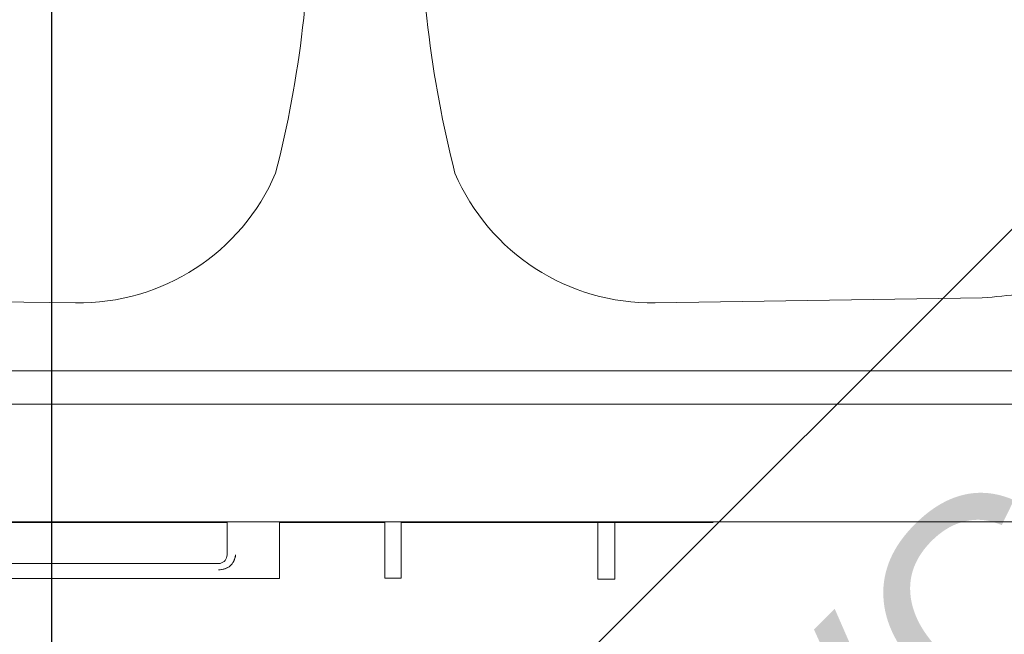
# Model space of a CAD drawing. Header units: millimetres. Extents: x -37728 to 44100, y 631619 to 691915.
# Tile 17 of 256: x -33946 to -33485, y 662305 to 662593. Entities that reach past the tile are written whole.
import ezdxf

# ---------------------------------------------------------------- set-up
doc = ezdxf.new("R2010")
doc.units = ezdxf.units.MM
doc.layers.add('_XREF', color=7, linetype='Continuous')
for name, color, linetype, lineweight in [('A-GENM', 252, 'Continuous', 5), ('G-IMPT', 252, 'Continuous', 5), ('I-FURN', 252, 'Continuous', 5), ('ins-kanalizacja-sanitarna-w posadzce', 35, 'KANALIZACJA_SANITARNA', 30), ('ins-opisy', 7, 'Continuous', 25), ('P-SANR-FIXT', 252, 'Continuous', 5)]:
    doc.layers.add(name, color=color, linetype=linetype, lineweight=lineweight)
doc.styles.add('Arial', font='arial.ttf', dxfattribs={"height": 5.447353})
doc.styles.get("Standard").update_dxf_attribs({"font": 'arial.ttf'})
doc.linetypes.add('KANALIZACJA_SANITARNA', pattern='A,0.5,-0.2,["KS",Standard,S=0.1,R=0,X=-0.1,Y=-0.05],-0.2', length=0.9)

# ---------------------------------------------------------------- blocks, each defined once
blk = doc.blocks.new('Modele ogólne 2 - Modele ogólne 1-9019300-__-00_00 Przyziemie PB')
at = {"layer": 'A-GENM', "color": 252}
blk.add_line((63628.875, 66141.592), (63892.187, 66141.592), dxfattribs=at)
blk = doc.blocks.new('MEBLE szafka kuchenna doł - dzwiczki P-9019310-__-00_00 Przyziemie PB')
at = {"layer": 'G-IMPT', "color": 252}
for p, q in [((-6.737, 61.959), (6.763, 61.959)), ((-7.137, 60.009), (-7.137, 61.559))]:
    blk.add_line(p, q, dxfattribs=at)
at = {"layer": 'G-IMPT', "color": 252, "flags": 128}
for points in [[(-6.737, 61.959), (-6.807, 61.953), (-6.875, 61.934), (-6.938, 61.905), (-6.995, 61.865), (-7.043, 61.816), (-7.083, 61.759), (-7.112, 61.696), (-7.131, 61.629), (-7.137, 61.559)], [(-7.137, 61.559), (-7.131, 61.629), (-7.112, 61.696), (-7.083, 61.759), (-7.043, 61.816), (-6.995, 61.865), (-6.938, 61.905), (-6.875, 61.934), (-6.807, 61.953), (-6.737, 61.959)]]:
    blk.add_lwpolyline(points, dxfattribs=at)
at = {"layer": 'I-FURN', "color": 252}
for p, q in [((-25.276, 62.69), (-24.476, 62.69)), ((-25.276, 62.69), (-25.276, 60.04)), ((-24.476, 62.69), (-24.476, 60.04)), ((-15.283, 60.009), (-15.283, 62.649)), ((-15.283, 62.649), (-14.507, 62.649)), ((-14.507, 62.649), (-14.507, 60.009)), ((-9.587, 62.659), (9.613, 62.659)), ((-9.587, 62.659), (-9.587, 60.009)), ((-15.283, 60.04), (-29.876, 60.04)), ((-9.587, 60.04), (-14.507, 60.04)), ((7.167, 60.04), (-7.137, 60.04))]:
    blk.add_line(p, q, dxfattribs=at)
blk.add_open_spline([(-6.737, 62.259), (-6.781, 62.258), (-6.874, 62.251), (-7.067, 62.206), (-7.236, 62.118), (-7.344, 62.006), (-7.391, 61.945), (-7.423, 61.892), (-7.446, 61.849), (-7.467, 61.807), (-7.49, 61.753), (-7.519, 61.667), (-7.532, 61.603), (-7.537, 61.559)], degree=3, knots=[0, 0, 0, 0, 0.125, 0.25, 0.5, 0.5625, 0.625, 0.6875, 0.71875, 0.75, 0.8125, 0.875, 1, 1, 1, 1], dxfattribs=at)
blk.add_open_spline([(-7.537, 61.559), (-7.518, 61.671), (-7.456, 61.868), (-7.291, 62.083), (-7.056, 62.218), (-6.851, 62.254), (-6.737, 62.259)], degree=3, dxfattribs=at)
blk = doc.blocks.new('MEBLE szafka kuchenna doł - 3 szuflady-9019311-__-00_00 Przyziemie PB')
at = {"layer": 'G-IMPT', "color": 252}
for p, q in [((-6.737, 61.959), (6.763, 61.959)), ((-7.137, 60.009), (-7.137, 61.559)), ((-7.137, 60.629), (-7.137, 61.559)), ((-7.137, 60.629), (-7.137, 61.559)), ((7.163, 61.559), (7.163, 60.009)), ((7.163, 61.559), (7.163, 60.046)), ((7.163, 61.559), (7.163, 60.046))]:
    blk.add_line(p, q, dxfattribs=at)
at = {"layer": 'G-IMPT', "color": 252, "flags": 128}
for points in [[(-6.737, 61.959), (-6.807, 61.953), (-6.875, 61.934), (-6.938, 61.905), (-6.995, 61.865), (-7.043, 61.816), (-7.083, 61.759), (-7.112, 61.696), (-7.131, 61.629), (-7.137, 61.559)], [(-7.137, 61.559), (-7.131, 61.629), (-7.112, 61.696), (-7.083, 61.759), (-7.043, 61.816), (-6.995, 61.865), (-6.938, 61.905), (-6.875, 61.934), (-6.807, 61.953), (-6.737, 61.959)], [(-7.043, 61.816), (-7.083, 61.759), (-7.112, 61.696), (-7.131, 61.629), (-7.137, 61.559)], [(-7.137, 61.559), (-7.131, 61.629), (-7.112, 61.696), (-7.083, 61.759), (-7.043, 61.816)], [(-7.043, 61.816), (-7.083, 61.759), (-7.112, 61.696), (-7.131, 61.629), (-7.137, 61.559)], [(-7.137, 61.559), (-7.131, 61.629), (-7.112, 61.696), (-7.083, 61.759), (-7.043, 61.816)], [(-6.737, 61.959), (-6.807, 61.953), (-6.875, 61.934), (-6.938, 61.905)], [(-6.938, 61.905), (-6.875, 61.934), (-6.807, 61.953), (-6.737, 61.959)], [(-6.737, 61.959), (-6.807, 61.953), (-6.875, 61.934), (-6.938, 61.905)], [(-6.938, 61.905), (-6.875, 61.934), (-6.807, 61.953), (-6.737, 61.959)], [(7.163, 61.559), (7.157, 61.629), (7.139, 61.696), (7.109, 61.759), (7.07, 61.816), (7.021, 61.865), (6.964, 61.905), (6.901, 61.934), (6.833, 61.953), (6.763, 61.959)], [(6.763, 61.959), (6.833, 61.953), (6.901, 61.934), (6.964, 61.905), (7.021, 61.865), (7.07, 61.816), (7.109, 61.759), (7.139, 61.696), (7.157, 61.629), (7.163, 61.559)], [(6.964, 61.905), (6.901, 61.934), (6.833, 61.953), (6.763, 61.959)], [(6.763, 61.959), (6.833, 61.953), (6.901, 61.934), (6.964, 61.905)], [(6.964, 61.905), (6.901, 61.934), (6.833, 61.953), (6.763, 61.959)], [(6.763, 61.959), (6.833, 61.953), (6.901, 61.934), (6.964, 61.905)], [(7.163, 61.559), (7.157, 61.629), (7.139, 61.696), (7.109, 61.759), (7.07, 61.816)], [(7.07, 61.816), (7.109, 61.759), (7.139, 61.696), (7.157, 61.629), (7.163, 61.559)], [(7.163, 61.559), (7.157, 61.629), (7.139, 61.696), (7.109, 61.759), (7.07, 61.816)], [(7.07, 61.816), (7.109, 61.759), (7.139, 61.696), (7.157, 61.629), (7.163, 61.559)]]:
    blk.add_lwpolyline(points, dxfattribs=at)
at = {"layer": 'I-FURN', "color": 252}
for p, q in [((-9.587, 62.659), (9.613, 62.659)), ((-9.587, 62.659), (-9.587, 60.009)), ((9.613, 60.009), (9.613, 62.659)), ((28.413, 0.009), (28.413, 0.139))]:
    blk.add_line(p, q, dxfattribs=at)
for points, knots in [([(-6.737, 62.259), (-6.781, 62.258), (-6.874, 62.251), (-7.067, 62.206), (-7.236, 62.118), (-7.344, 62.006), (-7.391, 61.945), (-7.423, 61.892), (-7.446, 61.849), (-7.467, 61.807), (-7.49, 61.753), (-7.519, 61.667), (-7.532, 61.603), (-7.537, 61.559)], [0, 0, 0, 0, 0.125, 0.25, 0.5, 0.5625, 0.625, 0.6875, 0.71875, 0.75, 0.8125, 0.875, 1, 1, 1, 1]), ([(7.563, 61.559), (7.558, 61.603), (7.545, 61.667), (7.516, 61.753), (7.493, 61.807), (7.472, 61.849), (7.449, 61.892), (7.417, 61.945), (7.371, 62.006), (7.262, 62.118), (7.093, 62.206), (6.9, 62.251), (6.808, 62.258), (6.763, 62.259)], [0, 0, 0, 0, 0.125, 0.1875, 0.25, 0.28125, 0.3125, 0.375, 0.4375, 0.5, 0.75, 0.875, 1, 1, 1, 1])]:
    blk.add_open_spline(points, degree=3, knots=knots, dxfattribs=at)
for points in [[(-7.537, 61.559), (-7.518, 61.671), (-7.456, 61.868), (-7.291, 62.083), (-7.056, 62.218), (-6.851, 62.254), (-6.737, 62.259)], [(6.763, 62.259), (6.877, 62.254), (7.082, 62.218), (7.318, 62.083), (7.482, 61.868), (7.544, 61.671), (7.563, 61.559)]]:
    blk.add_open_spline(points, degree=3, dxfattribs=at)
blk = doc.blocks.new('Stainless steel double bowl kitchen sink - J - 870510901 - 870510901 Stainless Steel-9242415-__-00_00 Przyziemie PB')
at = {"layer": 'A-GENM', "color": 252}
for p, q in [((-28.856, -44.018), (-13.556, -44.253)), ((28.856, -44.018), (13.556, -44.253)), ((1.682, -47.434), (-38.085, -47.434)), ((1.682, -47.434), (38.085, -47.434)), ((44.2, -49), (-44.2, -49))]:
    blk.add_line(p, q, dxfattribs=at)
for centre, radius, start, end in [((-54.695, -25.31), 52.117, 345.6989, 0.9632), ((54.695, -25.31), 52.117, 179.0368, 194.3011), ((-13.402, -34.233), 10.021, 269.1206, 336.7811), ((13.402, -34.233), 10.021, 203.2189, 270.8794), ((26.269, -9.805), 34.31, 274.3232, 280.4635)]:
    blk.add_arc(centre, radius, start, end, dxfattribs=at)
blk = doc.blocks.new('A$C4e31ac75')
at = {"layer": 'A-GENM'}
blk.add_blockref('Modele ogólne 2 - Modele ogólne 1-9019300-__-00_00 Przyziemie PB', (-64636.287, -65433.942), dxfattribs=at)
at = {"layer": 'I-FURN', "rotation": 180}
for name, p in [('MEBLE szafka kuchenna doł - dzwiczki P-9019310-__-00_00 Przyziemie PB', (-977.637, 767.659)), ('MEBLE szafka kuchenna doł - 3 szuflady-9019311-__-00_00 Przyziemie PB', (-917.637, 767.659))]:
    blk.add_blockref(name, p, dxfattribs=at)
at = {"layer": 'P-SANR-FIXT'}
blk.add_blockref('Stainless steel double bowl kitchen sink - J - 870510901 - 870510901 Stainless Steel-9242415-__-00_00 Przyziemie PB', (-964.036, 762.15), dxfattribs=at)

msp = doc.modelspace()

# ---------------------------------------------------------------- block references
at = {"layer": '_XREF', "xscale": 10, "yscale": 10, "zscale": 10}
msp.add_blockref('A$C4e31ac75', (-24143.63, 655281.12), dxfattribs=at)

# ---------------------------------------------------------------- next in the draw order: linework, layer by layer
at = {"layer": 'ins-kanalizacja-sanitarna-w posadzce'}
for p, q in [((-33094.49, 662881.6), (-33930.57, 662045.51)), ((-33930.57, 654035.92), (-33930.57, 662832.79))]:
    msp.add_line(p, q, dxfattribs=at)

# ---------------------------------------------------------------- next in the draw order: texts
at = {"layer": 'ins-opisy', "linetype": 'Continuous', "insert": (-33695.77, 662185.57), "char_height": 100, "width": 1102.2988, "attachment_point": 1, "rotation": 45, "style": 'Arial'}
msp.add_mtext('PVC 110 \\P2,0%', dxfattribs=at)

doc.saveas('drawing.dxf')
